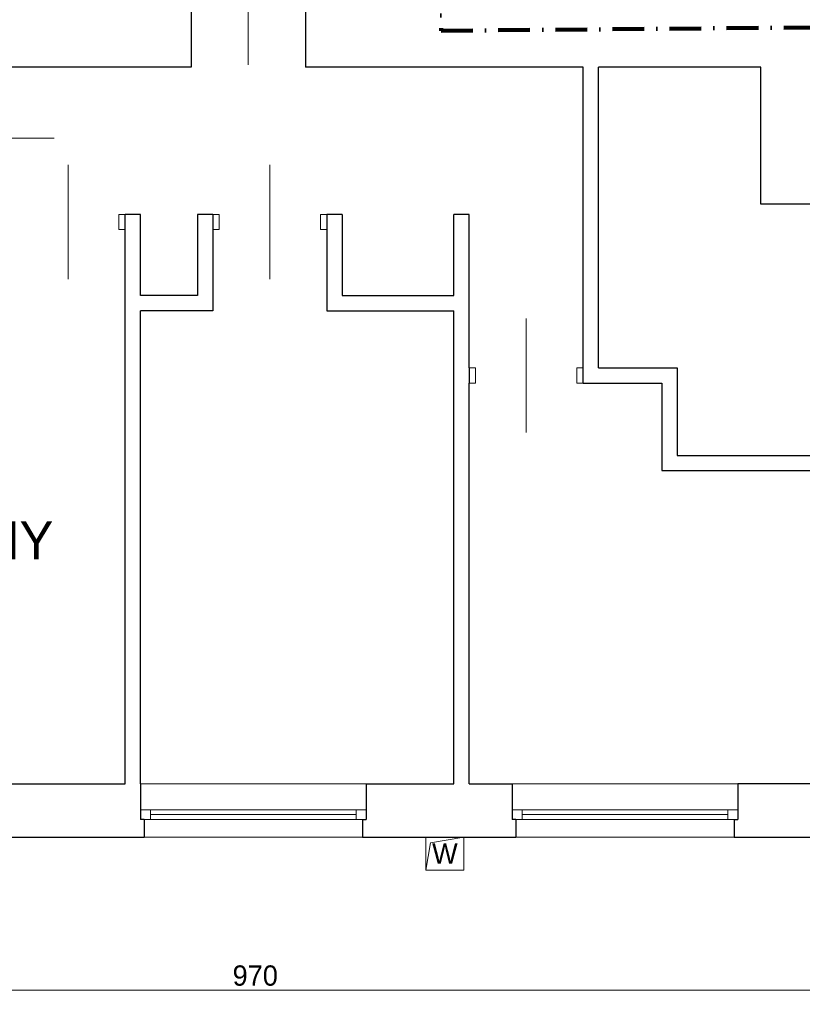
# Model space of a CAD drawing. Extents: x -350010 to -68950, y -41355 to 93095.
# Tile 36 of 256: x -194234 to -188065, y -1333 to 6430. Entities that reach past the tile are written whole.
import ezdxf

# ---------------------------------------------------------------- set-up
doc = ezdxf.new("R2010")
doc.units = 0
doc.header["$MEASUREMENT"] = 0
doc.linetypes.add('Kreski i kropki', pattern=[450, 250, -100, 0, -100])
for name, color, linetype, lineweight in [('INWENT KONST. DREWNIANA_Nr_Pióra__20', 1, 'Continuous', 100), ('INWENT OPISY_Nr_Pióra__21', 7, 'Continuous', 9), ('INWENT WYMIARY_Nr_Pióra__21', 7, 'Continuous', 9), ('INWENT WYPOSAŻENIE_Nr_Pióra__21', 7, 'Continuous', 9), ('INWENT. DRZWI_Nr_Pióra__5', 7, 'Continuous', 13), ('INWENT. OKNA_Nr_Pióra__5', 7, 'Continuous', 13), ('INWENT.ŚCIANY_Nr_Pióra__1', 7, 'Continuous', 25)]:
    doc.layers.add(name, color=color, linetype=linetype, lineweight=lineweight)
doc.layers.add('INWENT WYMIARY', color=7, linetype='Continuous')
doc.styles.add('GENERATED_STYLE_1', font='txt')
doc.styles.add('GENERATED_STYLE_5', font='txt')
doc.dimstyles.new('GENERATED_STYLE__3', dxfattribs={"dimtxt": 160.000002, "dimasz": 114, "dimexe": 0.18, "dimexo": 0, "dimgap": 0.09, "dimtad": 1, "dimtih": 1, "dimtoh": 1, "dimdec": 0, "dimlfac": 0.1, "dimzin": 0, "dimdsep": 46, "dimtxsty": 'GENERATED_STYLE_1', "dimblk": 'ARROWHEAD_2', "dimblk1": 'ARROWHEAD_2', "dimblk2": 'ARROWHEAD_2', "dimcen": 0.09, "dimclrd": 7, "dimclre": 7, "dimclrt": 7, "dimazin": 0, "dimtfac": 1, "dimtdec": 4, "dimtmove": 0, "dimatfit": 3, "dimfxl": 0, "dimtolj": 1, "dimtzin": 0, "dimarcsym": 0})

# ---------------------------------------------------------------- blocks, each defined once
blk = doc.blocks.new('*D1000')
at = {"layer": 'INWENT WYMIARY_Nr_Pióra__21', "linetype": 'Continuous'}
for p, q in [((-197209.1, -1145.4), (-197295.7, -1295.4)), ((-197252.4, -1332.9), (-197252.4, -1107.9)), ((-187595.7, -1295.4), (-187509.1, -1145.4)), ((-187552.4, -1332.9), (-187552.4, -1107.9)), ((-197325.7, -1220.4), (-197252.4, -1220.4)), ((-197252.4, -1220.4), (-187552.4, -1220.4)), ((-187552.4, -1220.4), (-187479, -1220.4))]:
    blk.add_line(p, q, dxfattribs=at)
at = {"layer": 'INWENT WYMIARY_Nr_Pióra__21', "insert": (-192556, -1188.4), "char_height": 160, "attachment_point": 7, "style": 'GENERATED_STYLE_1'}
blk.add_mtext('{970}', dxfattribs=at)
blk = doc.blocks.new('ARROWHEAD_2')
at = {"color": 0, "linetype": 'Continuous', "lineweight": 0}
for p, q in [((0, 0), (-1, 0)), ((-0.378, -0.655), (0.378, 0.655))]:
    blk.add_line(p, q, dxfattribs=at)

msp = doc.modelspace()

# ---------------------------------------------------------------- linework, layer by layer
at = {"layer": 'INWENT KONST. DREWNIANA_Nr_Pióra__20', "linetype": 'Kreski i kropki', "flags": 128}
for points in [[(-190988.72, 12664.3221), (-190911.7429, 6342.5048)], [(-190911.7429, 6342.5048), (-187590.3705, 6372.254)]]:
    msp.add_lwpolyline(points, dxfattribs=at)
at = {"layer": 'INWENT WYPOSAŻENIE_Nr_Pióra__21', "linetype": 'Continuous'}
for p, q in [((-190732.3803, -15.1484), (-191032.3803, -15.1484)), ((-191032.3803, -15.1484), (-191032.3803, -275.1484)), ((-191032.3803, -275.1484), (-190996.4792, -60.067)), ((-190996.4792, -60.067), (-190732.3803, -15.1484)), ((-190732.3803, -275.1484), (-190732.3803, -15.1484)), ((-191032.3803, -275.1484), (-190732.3803, -275.1484))]:
    msp.add_line(p, q, dxfattribs=at)
at = {"layer": 'INWENT. DRZWI_Nr_Pióra__5', "linetype": 'Continuous'}
for p, q in [((-192432.3803, 6974.8516), (-192432.3803, 6074.8516)), ((-193962.3803, 5494.8516), (-194862.3803, 5494.8516)), ((-193852.3803, 5284.8516), (-193852.3803, 4384.8516)), ((-192262.3803, 5284.8516), (-192262.3803, 4384.8516)), ((-193452.3803, 4894.8516), (-193452.3803, 4774.8516)), ((-193402.3803, 4894.8516), (-193452.3803, 4894.8516)), ((-192712.3803, 4894.8516), (-192662.3803, 4894.8516)), ((-192662.3803, 4894.8516), (-192662.3803, 4774.8516)), ((-191862.3803, 4894.8516), (-191862.3803, 4774.8516)), ((-191812.3803, 4894.8516), (-191862.3803, 4894.8516)), ((-193452.3803, 4774.8516), (-193402.3803, 4774.8516)), ((-192662.3803, 4774.8516), (-192712.3803, 4774.8516)), ((-191862.3803, 4774.8516), (-191812.3803, 4774.8516)), ((-190242.3803, 4074.8516), (-190242.3803, 3174.8516)), ((-190692.3803, 3684.8516), (-190642.3803, 3684.8516)), ((-190642.3803, 3684.8516), (-190642.3803, 3564.8516)), ((-189842.3803, 3684.8516), (-189842.3803, 3564.8516)), ((-189792.3803, 3684.8516), (-189842.3803, 3684.8516)), ((-190642.3803, 3564.8516), (-190692.3803, 3564.8516)), ((-189842.3803, 3564.8516), (-189792.3803, 3564.8516))]:
    msp.add_line(p, q, dxfattribs=at)
at = {"layer": 'INWENT. OKNA_Nr_Pióra__5', "linetype": 'Continuous'}
for p, q in [((-191502.3803, 404.8516), (-193282.3803, 404.8516)), ((-188572.3803, 404.8516), (-190352.3803, 404.8516)), ((-191502.3803, 199.8516), (-193282.3803, 199.8516)), ((-193202.3803, 199.8516), (-193202.3803, 124.8516)), ((-191582.3803, 162.3516), (-193202.3803, 162.3516)), ((-191582.3803, 199.8516), (-191582.3803, 124.8516)), ((-188572.3803, 199.8516), (-190352.3803, 199.8516)), ((-190272.3803, 199.8516), (-190272.3803, 124.8516)), ((-188652.3803, 162.3516), (-190272.3803, 162.3516)), ((-188652.3803, 199.8516), (-188652.3803, 124.8516)), ((-191502.3803, 124.8516), (-193282.3803, 124.8516)), ((-188572.3803, 124.8516), (-190352.3803, 124.8516)), ((-191532.3803, -15.1484), (-193252.3803, -15.1484)), ((-188602.3803, -15.1484), (-190322.3803, -15.1484))]:
    msp.add_line(p, q, dxfattribs=at)
at = {"layer": 'INWENT.ŚCIANY_Nr_Pióra__1', "linetype": 'Continuous'}
for p, q in [((-192882.3803, 6584.8516), (-192882.3803, 6054.8516)), ((-191982.3803, 6584.8516), (-191982.3803, 6054.8516)), ((-192882.3803, 6054.8516), (-194352.3803, 6054.8516)), ((-189792.3803, 6054.8516), (-191982.3803, 6054.8516)), ((-189792.3803, 3564.8516), (-189792.3803, 6054.8516)), ((-188392.3803, 6054.8516), (-189672.3803, 6054.8516)), ((-189672.3803, 3684.8516), (-189672.3803, 6054.8516)), ((-188392.3803, 4974.8516), (-188392.3803, 6054.8516)), ((-187692.3803, 4974.8516), (-188392.3803, 4974.8516)), ((-193402.3803, 404.8516), (-193402.3803, 4894.8516)), ((-193282.3803, 4894.8516), (-193402.3803, 4894.8516)), ((-193282.3803, 4254.8516), (-193282.3803, 4894.8516)), ((-192832.3803, 4894.8516), (-192832.3803, 4254.8516)), ((-192712.3803, 4894.8516), (-192832.3803, 4894.8516)), ((-192712.3803, 4894.8516), (-192712.3803, 4134.8516)), ((-191812.3803, 4894.8516), (-191812.3803, 4134.8516)), ((-191692.3803, 4894.8516), (-191812.3803, 4894.8516)), ((-191692.3803, 4894.8516), (-191692.3803, 4254.8516)), ((-190692.3803, 4894.8516), (-190812.3803, 4894.8516)), ((-190812.3803, 4254.8516), (-190812.3803, 4894.8516)), ((-190692.3803, 3684.8516), (-190692.3803, 4894.8516)), ((-192832.3803, 4254.8516), (-193282.3803, 4254.8516)), ((-191692.3803, 4254.8516), (-190812.3803, 4254.8516)), ((-193282.3803, 404.8516), (-193282.3803, 4134.8516)), ((-192712.3803, 4134.8516), (-193282.3803, 4134.8516)), ((-191812.3803, 4134.8516), (-190812.3803, 4134.8516)), ((-190812.3803, 404.8516), (-190812.3803, 4134.8516)), ((-190692.3803, 3684.8516), (-190692.3803, 3564.8516)), ((-189672.3803, 3684.8516), (-189052.3803, 3684.8516)), ((-189052.3803, 3684.8516), (-189052.3803, 2994.8516)), ((-190692.3803, 404.8516), (-190692.3803, 3564.8516)), ((-189792.3803, 3564.8516), (-189172.3803, 3564.8516)), ((-189172.3803, 3564.8516), (-189172.3803, 2874.8516)), ((-189052.3803, 2994.8516), (-187692.3803, 2994.8516)), ((-189172.3803, 2874.8516), (-187692.3803, 2874.8516)), ((-194432.3803, 404.8516), (-193402.3803, 404.8516)), ((-193282.3803, 404.8516), (-193282.3803, 124.8516)), ((-191502.3803, 404.8516), (-191502.3803, 124.8516)), ((-191502.3803, 404.8516), (-190812.3803, 404.8516)), ((-190692.3803, 404.8516), (-190352.3803, 404.8516)), ((-190352.3803, 404.8516), (-190352.3803, 124.8516)), ((-188572.3803, 404.8516), (-188572.3803, 124.8516)), ((-187692.3803, 404.8516), (-188572.3803, 404.8516)), ((-193252.3803, 124.8516), (-193282.3803, 124.8516)), ((-193252.3803, 124.8516), (-193252.3803, -15.1484)), ((-191532.3803, 124.8516), (-191532.3803, -15.1484)), ((-191532.3803, 124.8516), (-191502.3803, 124.8516)), ((-190322.3803, 124.8516), (-190352.3803, 124.8516)), ((-190322.3803, 124.8516), (-190322.3803, -15.1484)), ((-188602.3803, 124.8516), (-188602.3803, -15.1484)), ((-188602.3803, 124.8516), (-188572.3803, 124.8516)), ((-194462.3803, -15.1484), (-193252.3803, -15.1484)), ((-191532.3803, -15.1484), (-190322.3803, -15.1484)), ((-188602.3803, -15.1484), (-187372.3803, -15.1484))]:
    msp.add_line(p, q, dxfattribs=at)

# ---------------------------------------------------------------- texts
at = {"layer": 'INWENT OPISY_Nr_Pióra__21', "linetype": 'Continuous', "insert": (-196509.898, 2978.6325), "char_height": 300, "width": 3467.628856, "attachment_point": 1, "line_spacing_factor": 1.00541, "style": 'GENERATED_STYLE_5'}
msp.add_mtext('{BUDYNEK MIESZKALNY}', dxfattribs=at)
at = {"layer": 'INWENT OPISY_Nr_Pióra__21', "linetype": 'Continuous', "insert": (-190882.3803, -63.4165), "char_height": 160, "attachment_point": 2, "style": 'GENERATED_STYLE_5'}
msp.add_mtext('{W}', dxfattribs=at)

# ---------------------------------------------------------------- dimensions: what is measured, and where the dimension line sits
at = {"layer": 'INWENT WYMIARY', "linetype": 'Continuous'}
dim = msp.add_linear_dim(base=(-197252.3803, -1220.4039), p1=(-197252.3803, -15.1484), p2=(-187552.3803, -15.1484), dimstyle='GENERATED_STYLE__3', dxfattribs=at)
dim.commit()
dim.dimension.update_dxf_attribs({"geometry": '*D1000', "text_midpoint": (-192373.8547, -1108.4039)})

doc.saveas('drawing.dxf')
